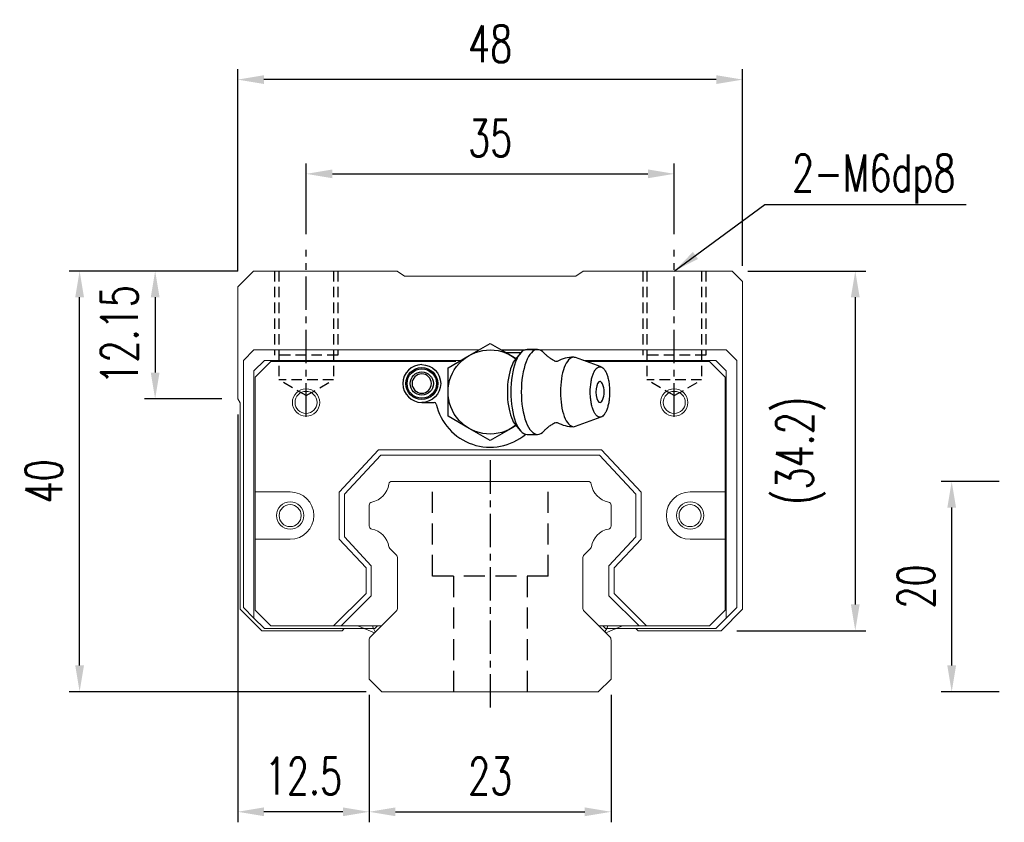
# Model space of a CAD drawing. Header units: millimetres. Extents: x 1 to 262, y 61 to 167.
# Tile 1 of 51: x 1 to 95, y 67 to 143. Entities that reach past the tile are written whole.
import ezdxf

# ---------------------------------------------------------------- set-up
doc = ezdxf.new("R2010")
doc.units = ezdxf.units.MM
doc.header["$PDSIZE"] = -1
doc.linetypes.add('CENTER', pattern=[10.16, 6.35, -1.27, 1.27, -1.27])
doc.linetypes.add('DASHED', pattern=[0.75, 0.5, -0.25])
for name, color, linetype in [('2', 7, 'Continuous'), ('CL', 1, 'CENTER'), ('DIM', 4, 'Continuous'), ('HID', 2, 'DASHED'), ('OUT', 3, 'Continuous')]:
    doc.layers.add(name, color=color, linetype=linetype)
doc.styles.add('DIM-7', font='SIMPLEX.shx', dxfattribs={"width": 0.7, "bigfont": 'chineset.shx'})
doc.dimstyles.new('CNS', dxfattribs={"dimtxt": 3.5, "dimasz": 2.5, "dimexe": 1, "dimexo": 1.5, "dimgap": 0.09, "dimtad": 0, "dimdsep": 46, "dimtxsty": 'DIM-7', "dimcen": 0.09, "dimclrd": 4, "dimclre": 4, "dimclrt": 4, "dimadec": 0, "dimazin": 0, "dimtfac": 1, "dimtix": 1, "dimtmove": 2, "dimatfit": 3, "dimfxl": 1, "dimtvp": 0.971429, "dimtolj": 1, "dimarcsym": 0})

# ---------------------------------------------------------------- blocks, each defined once
blk = doc.blocks.new('*D36')
at = {"layer": 'DEFPOINTS', "color": 0}
for p in [(89.659, 99.318), (95.657, 99.318), (95.657, 79.318)]:
    blk.add_point(p, dxfattribs=at)
at = {"layer": 'DIM', "color": 7, "lineweight": -2}
for p, q in [((94.157, 99.318), (88.659, 99.318)), ((89.659, 81.818), (89.659, 96.818)), ((94.157, 79.318), (88.659, 79.318))]:
    blk.add_line(p, q, dxfattribs=at)
at = {"layer": 'DIM', "color": 7}
for points in [[(89.242, 96.818), (90.076, 96.818), (89.659, 99.318)], [(89.242, 81.818), (90.076, 81.818), (89.659, 79.318)]]:
    blk.add_solid(points, dxfattribs=at)
at = {"layer": 'DIM', "color": 7, "insert": (86.259, 89.318), "char_height": 3.5, "attachment_point": 5, "rotation": 90, "style": 'DIM-7'}
blk.add_mtext('\\A1;20', dxfattribs=at)
blk = doc.blocks.new('*D43')
at = {"layer": 'DEFPOINTS', "color": 0}
for p in [(21.778, 137.518), (69.778, 118.318), (21.778, 117.818)]:
    blk.add_point(p, dxfattribs=at)
at = {"layer": 'DIM', "color": 7, "lineweight": -2}
for p, q in [((21.778, 119.318), (21.778, 138.518)), ((69.778, 119.818), (69.778, 138.518)), ((67.278, 137.518), (24.278, 137.518))]:
    blk.add_line(p, q, dxfattribs=at)
at = {"layer": 'DIM', "color": 7}
for points in [[(24.278, 137.935), (24.278, 137.102), (21.778, 137.518)], [(67.278, 137.935), (67.278, 137.102), (69.778, 137.518)]]:
    blk.add_solid(points, dxfattribs=at)
at = {"layer": 'DIM', "color": 7, "insert": (45.778, 140.918), "char_height": 3.5, "attachment_point": 5, "style": 'DIM-7'}
blk.add_mtext('\\A1;48', dxfattribs=at)
blk = doc.blocks.new('*D44')
at = {"layer": 'DEFPOINTS', "color": 0}
for p in [(23.278, 119.318), (13.931, 107.168), (21.778, 107.168)]:
    blk.add_point(p, dxfattribs=at)
at = {"layer": 'DIM', "color": 7, "lineweight": -2}
for p, q in [((21.778, 119.318), (12.931, 119.318)), ((13.931, 116.818), (13.931, 109.668)), ((20.278, 107.168), (12.931, 107.168))]:
    blk.add_line(p, q, dxfattribs=at)
at = {"layer": 'DIM', "color": 7}
for points in [[(13.515, 116.818), (14.348, 116.818), (13.931, 119.318)], [(13.515, 109.668), (14.348, 109.668), (13.931, 107.168)]]:
    blk.add_solid(points, dxfattribs=at)
at = {"layer": 'DIM', "color": 7, "insert": (10.531, 113.243), "char_height": 3.5, "attachment_point": 5, "rotation": 90, "style": 'DIM-7'}
blk.add_mtext('\\A1;12.15', dxfattribs=at)
blk = doc.blocks.new('*D45')
at = {"layer": 'DEFPOINTS', "color": 0}
for p in [(34.278, 80.518), (57.278, 80.518), (57.278, 67.899)]:
    blk.add_point(p, dxfattribs=at)
at = {"layer": 'DIM', "color": 7, "lineweight": -2}
for p, q in [((34.278, 79.018), (34.278, 66.899)), ((57.278, 79.018), (57.278, 66.899)), ((36.778, 67.899), (54.778, 67.899))]:
    blk.add_line(p, q, dxfattribs=at)
at = {"layer": 'DIM', "color": 7}
for points in [[(36.778, 68.316), (36.778, 67.483), (34.278, 67.899)], [(54.778, 68.316), (54.778, 67.483), (57.278, 67.899)]]:
    blk.add_solid(points, dxfattribs=at)
at = {"layer": 'DIM', "color": 7, "insert": (45.778, 71.299), "char_height": 3.5, "attachment_point": 5, "style": 'DIM-7'}
blk.add_mtext('\\A1;23', dxfattribs=at)
blk = doc.blocks.new('*D46')
at = {"layer": 'DEFPOINTS', "color": 0}
for p in [(21.778, 107.168), (34.278, 80.518), (21.778, 67.899)]:
    blk.add_point(p, dxfattribs=at)
at = {"layer": 'DIM', "color": 7, "lineweight": -2}
for p, q in [((21.778, 105.668), (21.778, 66.899)), ((34.278, 79.018), (34.278, 66.899)), ((31.778, 67.899), (24.278, 67.899))]:
    blk.add_line(p, q, dxfattribs=at)
at = {"layer": 'DIM', "color": 7}
for points in [[(24.278, 68.316), (24.278, 67.483), (21.778, 67.899)], [(31.778, 68.316), (31.778, 67.483), (34.278, 67.899)]]:
    blk.add_solid(points, dxfattribs=at)
at = {"layer": 'DIM', "color": 7, "insert": (28.028, 71.299), "char_height": 3.5, "attachment_point": 5, "style": 'DIM-7'}
blk.add_mtext('\\A1;12.5', dxfattribs=at)
blk = doc.blocks.new('*D47')
at = {"layer": 'DEFPOINTS', "color": 0}
for p in [(63.285, 128.557), (28.285, 121.318), (63.285, 121.318)]:
    blk.add_point(p, dxfattribs=at)
at = {"layer": 'DIM', "color": 7, "lineweight": -2}
for p, q in [((28.285, 122.818), (28.285, 129.557)), ((63.285, 122.818), (63.285, 129.557)), ((30.785, 128.557), (60.785, 128.557))]:
    blk.add_line(p, q, dxfattribs=at)
at = {"layer": 'DIM', "color": 7}
for points in [[(30.785, 128.974), (30.785, 128.14), (28.285, 128.557)], [(60.785, 128.974), (60.785, 128.14), (63.285, 128.557)]]:
    blk.add_solid(points, dxfattribs=at)
at = {"layer": 'DIM', "color": 7, "insert": (45.785, 131.957), "char_height": 3.5, "attachment_point": 5, "style": 'DIM-7'}
blk.add_mtext('\\A1;35', dxfattribs=at)
blk = doc.blocks.new('*D48')
at = {"layer": 'DEFPOINTS', "color": 0}
for p in [(68.778, 119.318), (67.728, 85.118), (80.493, 85.118)]:
    blk.add_point(p, dxfattribs=at)
at = {"layer": 'DIM', "color": 7, "lineweight": -2}
for p, q in [((70.278, 119.318), (81.493, 119.318)), ((80.493, 116.818), (80.493, 87.618)), ((69.228, 85.118), (81.493, 85.118))]:
    blk.add_line(p, q, dxfattribs=at)
at = {"layer": 'DIM', "color": 7}
for points in [[(80.076, 116.818), (80.909, 116.818), (80.493, 119.318)], [(80.076, 87.618), (80.909, 87.618), (80.493, 85.118)]]:
    blk.add_solid(points, dxfattribs=at)
at = {"layer": 'DIM', "color": 7, "insert": (75.312, 102.218), "char_height": 3.5, "attachment_point": 5, "rotation": 90, "style": 'DIM-7'}
blk.add_mtext('\\A1;(34.2)', dxfattribs=at)
blk = doc.blocks.new('*D49')
at = {"layer": 'DEFPOINTS', "color": 0}
for p in [(6.749, 119.318), (23.278, 119.318), (35.492, 79.318)]:
    blk.add_point(p, dxfattribs=at)
at = {"layer": 'DIM', "color": 7, "lineweight": -2}
for p, q in [((21.778, 119.318), (5.749, 119.318)), ((6.749, 81.818), (6.749, 116.818)), ((33.992, 79.318), (5.749, 79.318))]:
    blk.add_line(p, q, dxfattribs=at)
at = {"layer": 'DIM', "color": 7}
for points in [[(6.333, 116.818), (7.166, 116.818), (6.749, 119.318)], [(6.333, 81.818), (7.166, 81.818), (6.749, 79.318)]]:
    blk.add_solid(points, dxfattribs=at)
at = {"layer": 'DIM', "color": 7, "insert": (3.349, 99.318), "char_height": 3.5, "attachment_point": 5, "rotation": 90, "style": 'DIM-7'}
blk.add_mtext('\\A1;40', dxfattribs=at)

msp = doc.modelspace()

# ---------------------------------------------------------------- linework, layer by layer
at = {"layer": '2', "color": 0, "linetype": 'Continuous'}
for p, q in [((43.778, 111.282), (45.778, 112.437)), ((45.778, 112.437), (47.778, 111.282)), ((46.849, 111.818), (49.123, 111.818)), ((47.282, 111.568), (48.713, 111.568)), ((48.64, 111.491), (48.184, 110.949)), ((50.286, 111.859), (49.285, 111.859)), ((41.778, 110.127), (43.778, 111.282)), ((47.778, 111.282), (48.24, 111.015)), ((56.347, 110.194), (53.901, 111.085)), ((41.778, 107.818), (41.778, 110.127)), ((41.778, 105.509), (41.778, 107.818)), ((39.278, 106.818), (40.461, 106.818)), ((43.778, 104.354), (41.778, 105.509)), ((53.901, 104.551), (56.347, 105.442)), ((45.778, 103.199), (43.778, 104.354)), ((47.778, 104.354), (45.778, 103.199)), ((48.24, 104.621), (47.778, 104.354)), ((48.184, 104.687), (48.64, 104.145)), ((49.285, 103.777), (50.286, 103.777))]:
    msp.add_line(p, q, dxfattribs=at)
at = {"layer": '2', "color": 0, "linetype": 'Continuous', "extrusion": (0, 0, -1)}
for centre, radius, start, end in [((-45.778, 107.818), 4, 232.1994, 127.85546), ((-39.278, 108.618), 1.515, 270, 90), ((-39.278, 108.618), 1.4, 270, 90), ((-39.278, 108.618), 1.1, 270, 90), ((-39.278, 108.618), 1.8, 90, 270), ((-39.278, 108.618), 1.515, 90, 270), ((-39.278, 108.618), 1.4, 90, 270), ((-39.278, 108.618), 1.1, 90, 270)]:
    msp.add_arc(centre, radius, start, end, dxfattribs=at)
at = {"layer": '2', "color": 0, "linetype": 'Continuous'}
for centre, radius, start, end in [((53.723, 107.818), 3.3, 90, 118.26666), ((39.278, 108.618), 1.8, 90, 270), ((39.278, 108.618), 0.918, 90, 270), ((39.278, 108.618), 0.918, 270, 90), ((54.817, 107.818), 1.817, 334.63704, 25.36296), ((40.461, 106.618), 0.2, 12.71981, 90), ((45.778, 107.818), 5.25, 192.71981, 310.13982), ((53.723, 107.818), 3.3, 241.72374, 269.99834)]:
    msp.add_arc(centre, radius, start, end, dxfattribs=at)
for start_param, end_param in [(0, 3.820667), (5.604012, 6.283185)]:
    msp.add_ellipse((56.218, 107.818), major_axis=(0, 1), ratio=0.382683, start_param=start_param, end_param=end_param, dxfattribs=at)
for points, knots in [([(49.285, 111.859), (48.88, 111.859), (48.478, 111.424), (47.905, 109.927), (47.738, 108.876), (47.738, 107.818)], [0, 0, 0, 0, 0.5, 0.5, 1, 1, 1, 1]), ([(50.892, 111.532), (50.701, 111.745), (50.494, 111.859), (49.881, 111.859), (49.479, 111.424), (48.906, 109.927), (48.739, 108.876), (48.739, 107.818)], [0, 0, 0, 0, 0.204178, 0.204178, 0.602089, 0.602089, 1, 1, 1, 1]), ([(51.976, 110.726), (51.877, 110.776), (51.676, 110.886), (51.405, 111.07), (51.171, 111.258), (51.003, 111.417), (50.924, 111.502), (50.895, 111.535)], [0, 0, 0, 0, 0.204358, 0.437474, 0.6573, 0.86349, 1, 1, 1, 1]), ([(48.188, 110.95), (48.045, 110.78), (47.913, 110.545), (47.558, 109.616), (47.416, 108.72), (47.416, 107.818)], [0, 0, 0, 0, 0.313305, 0.313305, 1, 1, 1, 1]), ([(52.158, 110.723), (52.159, 110.723), (52.158, 110.724), (52.114, 110.706), (52.04, 110.703), (51.984, 110.72), (51.979, 110.722), (51.979, 110.723)], [0, 0, 0, 0, 0.073316, 0.326317, 0.616884, 0.887048, 1, 1, 1, 1]), ([(53.898, 111.085), (53.84, 111.107), (53.782, 111.118), (53.393, 111.118), (53.064, 110.762), (52.596, 109.54), (52.46, 108.682), (52.46, 107.818)], [0, 0, 0, 0, 0.081093, 0.081093, 0.540547, 0.540547, 1, 1, 1, 1]), ([(55.299, 107.818), (55.299, 107.661), (55.311, 107.347), (55.364, 106.894), (55.449, 106.476), (55.564, 106.11), (55.704, 105.81), (55.864, 105.586), (56.037, 105.449), (56.218, 105.402), (56.398, 105.449), (56.571, 105.586), (56.731, 105.81), (56.871, 106.11), (56.986, 106.476), (57.072, 106.894), (57.124, 107.347), (57.142, 107.818), (57.124, 108.289), (57.072, 108.742), (56.986, 109.16), (56.871, 109.526), (56.731, 109.826), (56.571, 110.05), (56.398, 110.187), (56.218, 110.233), (56.037, 110.187), (55.864, 110.05), (55.704, 109.826), (55.564, 109.526), (55.449, 109.16), (55.335, 108.605), (55.299, 108.131), (55.299, 107.818)], [0, 0, 0, 0, 0.031259, 0.062519, 0.093778, 0.125038, 0.156297, 0.187556, 0.218816, 0.250075, 0.281335, 0.312594, 0.343853, 0.375113, 0.406372, 0.437632, 0.468891, 0.500151, 0.53141, 0.562669, 0.593929, 0.625188, 0.656448, 0.687707, 0.718966, 0.750226, 0.781485, 0.812745, 0.844004, 0.875263, 0.906523, 0.937782, 1, 1, 1, 1]), ([(47.416, 107.818), (47.416, 106.916), (47.558, 106.02), (47.913, 105.091), (48.045, 104.856), (48.188, 104.686)], [0, 0, 0, 0, 0.686695, 0.686695, 1, 1, 1, 1]), ([(47.738, 107.818), (47.738, 106.76), (47.905, 105.708), (48.478, 104.212), (48.88, 103.777), (49.285, 103.777)], [0, 0, 0, 0, 0.5, 0.5, 1, 1, 1, 1]), ([(48.739, 107.818), (48.739, 106.76), (48.906, 105.708), (49.479, 104.212), (49.881, 103.777), (50.494, 103.777), (50.701, 103.891), (50.893, 104.105)], [0, 0, 0, 0, 0.397832, 0.397832, 0.795664, 0.795664, 1, 1, 1, 1]), ([(52.46, 107.818), (52.46, 106.954), (52.596, 106.095), (53.064, 104.874), (53.393, 104.518), (53.782, 104.518), (53.84, 104.529), (53.898, 104.551)], [0, 0, 0, 0, 0.459453, 0.459453, 0.918907, 0.918907, 1, 1, 1, 1]), ([(50.896, 104.102), (50.913, 104.121), (50.976, 104.193), (51.129, 104.34), (51.365, 104.536), (51.65, 104.734), (51.866, 104.854), (51.976, 104.91)], [0, 0, 0, 0, 0.085224, 0.298676, 0.52727, 0.772384, 1, 1, 1, 1]), ([(51.979, 104.913), (51.98, 104.914), (51.989, 104.918), (52.053, 104.934), (52.127, 104.928), (52.164, 104.909), (52.161, 104.911), (52.161, 104.911)], [0, 0, 0, 0, 0.154413, 0.419434, 0.743562, 0.992702, 1, 1, 1, 1])]:
    msp.add_open_spline(points, degree=3, knots=knots, dxfattribs=at)
at = {"layer": 'CL', "color": 0, "ltscale": 0.5}
for p, q in [((28.285, 105.467), (28.285, 121.318)), ((63.285, 105.467), (63.285, 121.318)), ((45.785, 101.318), (45.785, 77.318))]:
    msp.add_line(p, q, dxfattribs=at)
at = {"layer": 'HID', "color": 0, "ltscale": 2}
for p, q in [((25.285, 119.318), (25.285, 111.318)), ((25.685, 119.318), (25.685, 108.968)), ((30.885, 119.318), (30.885, 108.968)), ((31.285, 119.318), (31.285, 111.318)), ((60.285, 119.318), (60.285, 111.318)), ((60.685, 119.318), (60.685, 108.968)), ((65.885, 119.318), (65.885, 108.968)), ((66.285, 119.318), (66.285, 111.318)), ((31.285, 111.318), (25.285, 111.318)), ((66.285, 111.318), (60.285, 111.318)), ((28.285, 107.467), (25.685, 108.968)), ((30.885, 108.968), (25.685, 108.968)), ((28.285, 107.467), (30.885, 108.968)), ((63.285, 107.467), (60.685, 108.968)), ((65.885, 108.968), (60.685, 108.968)), ((63.285, 107.467), (65.885, 108.968))]:
    msp.add_line(p, q, dxfattribs=at)
at = {"layer": 'HID', "color": 0, "ltscale": 4}
for p, q in [((40.285, 90.318), (40.285, 99.318)), ((51.285, 90.318), (51.285, 99.318)), ((51.285, 90.318), (40.285, 90.318)), ((42.285, 90.318), (42.285, 79.318)), ((49.285, 90.318), (49.285, 79.318))]:
    msp.add_line(p, q, dxfattribs=at)
at = {"layer": 'OUT', "color": 0, "linetype": 'Continuous', "lineweight": 15}
for p, q in [((23.278, 119.318), (21.778, 117.818)), ((36.925, 119.318), (23.278, 119.318)), ((37.635, 118.818), (36.925, 119.318)), ((54.63, 119.318), (53.921, 118.818)), ((68.778, 119.318), (54.63, 119.318)), ((69.778, 118.318), (68.778, 119.318)), ((53.921, 118.818), (37.635, 118.818)), ((69.778, 87.168), (69.778, 118.318)), ((21.778, 117.818), (21.778, 113.818)), ((21.778, 113.818), (21.778, 107.168)), ((22.328, 110.818), (23.328, 111.818)), ((23.328, 111.818), (40.528, 111.818)), ((40.528, 111.818), (44.706, 111.818)), ((45.775, 111.818), (45.78, 111.818)), ((46.849, 111.818), (51.028, 111.818)), ((51.028, 111.818), (68.228, 111.818)), ((68.228, 111.818), (69.228, 110.818)), ((22.328, 87.318), (22.328, 110.818)), ((24.328, 110.818), (23.328, 109.818)), ((23.428, 109.218), (24.928, 110.718)), ((40.528, 110.818), (24.328, 110.818)), ((24.928, 110.718), (40.528, 110.718)), ((40.528, 110.818), (42.974, 110.818)), ((40.528, 110.718), (42.528, 110.718)), ((67.228, 110.818), (54.634, 110.818)), ((54.909, 110.718), (66.628, 110.718)), ((66.628, 110.718), (68.128, 109.218)), ((68.228, 109.818), (67.228, 110.818)), ((69.228, 110.818), (69.228, 87.318)), ((23.328, 109.818), (23.328, 86.318)), ((68.228, 86.318), (68.228, 109.818)), ((23.428, 98.318), (23.428, 109.218)), ((68.128, 109.218), (68.128, 98.318)), ((21.778, 107.168), (22.028, 106.794)), ((22.028, 106.794), (22.028, 87.168)), ((31.428, 98.298), (35.176, 102.318)), ((35.176, 102.318), (56.38, 102.318)), ((56.38, 102.318), (60.128, 98.298)), ((35.393, 101.818), (31.928, 98.102)), ((56.162, 101.818), (35.393, 101.818)), ((59.628, 98.102), (56.162, 101.818)), ((36.454, 99.318), (55.101, 99.318)), ((26.766, 98.318), (23.428, 98.318)), ((23.428, 93.818), (23.428, 98.318)), ((31.428, 93.837), (31.428, 98.298)), ((60.128, 98.298), (60.128, 93.837)), ((68.128, 98.318), (64.789, 98.318)), ((68.128, 98.318), (68.128, 93.818)), ((31.928, 98.102), (31.928, 94.034)), ((59.628, 94.034), (59.628, 98.102)), ((34.278, 95.077), (34.278, 97.058)), ((57.278, 97.058), (57.278, 95.077)), ((23.428, 93.818), (26.766, 93.818)), ((23.428, 87.068), (23.428, 93.818)), ((33.978, 91.102), (31.428, 93.837)), ((31.928, 94.034), (34.478, 91.299)), ((57.078, 91.299), (59.628, 94.034)), ((60.128, 93.837), (57.578, 91.102)), ((64.789, 93.818), (68.128, 93.818)), ((68.128, 93.818), (68.128, 87.068)), ((36.831, 92.344), (36.237, 92.938)), ((55.318, 92.938), (54.724, 92.344)), ((36.978, 87.325), (36.978, 91.991)), ((54.578, 91.991), (54.578, 87.325)), ((33.978, 88.643), (33.978, 91.102)), ((34.478, 91.299), (34.478, 88.436)), ((57.078, 88.436), (57.078, 91.299)), ((57.578, 91.102), (57.578, 88.643)), ((30.902, 85.568), (33.978, 88.643)), ((34.478, 88.436), (31.609, 85.568)), ((59.946, 85.568), (57.078, 88.436)), ((57.578, 88.643), (60.653, 85.568)), ((22.028, 87.168), (24.078, 85.118)), ((23.328, 86.318), (22.328, 87.318)), ((24.928, 85.568), (23.428, 87.068)), ((68.128, 87.068), (66.628, 85.568)), ((67.728, 85.118), (69.778, 87.168)), ((69.228, 87.318), (68.228, 86.318)), ((23.328, 86.318), (24.328, 85.318)), ((34.424, 84.564), (36.831, 86.971)), ((54.724, 86.972), (57.131, 84.564)), ((67.228, 85.318), (68.228, 86.318)), ((24.328, 85.318), (34.824, 85.318)), ((30.902, 85.568), (24.928, 85.568)), ((35.428, 85.568), (30.902, 85.568)), ((35.428, 85.568), (31.609, 85.568)), ((31.716, 85.118), (31.916, 85.318)), ((33.186, 85.568), (34.783, 84.923)), ((34.859, 84.999), (34.658, 85.39)), ((35.074, 85.568), (34.824, 85.318)), ((60.653, 85.568), (56.128, 85.568)), ((59.946, 85.568), (56.128, 85.568)), ((56.731, 85.318), (56.481, 85.568)), ((56.697, 84.999), (56.897, 85.39)), ((56.731, 85.318), (67.228, 85.318)), ((58.369, 85.568), (56.772, 84.923)), ((59.64, 85.318), (59.84, 85.118)), ((66.628, 85.568), (60.653, 85.568)), ((24.078, 85.118), (31.716, 85.118)), ((59.84, 85.118), (67.728, 85.118)), ((34.278, 80.518), (34.278, 84.211)), ((57.278, 84.211), (57.278, 80.518)), ((35.492, 79.318), (34.278, 80.518)), ((57.278, 80.518), (56.063, 79.318)), ((56.078, 79.318), (35.492, 79.318))]:
    msp.add_line(p, q, dxfattribs=at)
at = {"layer": 'OUT', "color": 0, "linetype": 'Continuous', "lineweight": 15, "flags": 128}
for points in [[(34.658, 85.39), (34.629, 85.479), (34.628, 85.568)], [(56.897, 85.39), (56.927, 85.479), (56.928, 85.568)]]:
    msp.add_lwpolyline(points, dxfattribs=at)
at = {"layer": 'OUT', "color": 0, "linetype": 'Continuous', "lineweight": 15}
for centre, radius in [((28.278, 106.818), 1.3), ((28.278, 106.818), 1.05), ((63.278, 106.818), 1.3), ((63.278, 106.818), 1.05), ((26.766, 96.068), 1.3), ((64.789, 96.068), 1.3), ((26.766, 96.068), 1.05), ((64.789, 96.068), 1.05)]:
    msp.add_circle(centre, radius, dxfattribs=at)
for centre, radius, start, end in [((36.454, 99.018), 0.3, 90, 171.61737), ((55.101, 99.018), 0.3, 8.38263, 90), ((26.766, 96.068), 2.25, 270, 90), ((34.135, 99.36), 2.044, 280.87121, 351.61737), ((57.42, 99.36), 2.044, 188.38263, 259.12879), ((64.789, 96.068), 2.25, 90, 270), ((34.578, 97.058), 0.3, 100.87121, 180.00001), ((56.978, 97.058), 0.3, 359.99999, 79.12879), ((34.578, 95.077), 0.3, 179.99999, 259.12866), ((34.135, 92.775), 2.044, 9.2089, 79.12866), ((57.42, 92.775), 2.044, 100.87134, 170.79109), ((56.978, 95.077), 0.3, 280.87134, 0.00001), ((36.449, 93.151), 0.3, 189.20891, 225), ((55.106, 93.151), 0.3, 315, 350.79109), ((36.478, 91.991), 0.5, 0, 45), ((55.078, 91.991), 0.5, 135, 180.00001), ((36.478, 87.325), 0.5, 315, 360), ((55.078, 87.325), 0.5, 179.99999, 225), ((34.778, 84.211), 0.5, 135, 180.00001), ((56.778, 84.211), 0.5, 360, 45)]:
    msp.add_arc(centre, radius, start, end, dxfattribs=at)

# ---------------------------------------------------------------- texts
at = {"layer": 'DIM', "color": 0, "insert": (74.48, 125.723), "char_height": 3.5, "attachment_point": 7, "style": 'DIM-7'}
msp.add_mtext('\\A1;2-M6dp8', dxfattribs=at)

# ---------------------------------------------------------------- dimensions: what is measured, and where the dimension line sits
at = {"layer": 'DIM', "color": 0}
for base, p1, p2, picture, middle in [((21.778, 137.518), (69.778, 118.318), (21.778, 117.818), '*D43', (45.778, 140.918)), ((63.285, 128.557), (28.285, 121.318), (63.285, 121.318), '*D47', (45.785, 131.957)), ((21.778, 67.899), (34.278, 80.518), (21.778, 107.168), '*D46', (28.028, 71.299)), ((57.278, 67.899), (34.278, 80.518), (57.278, 80.518), '*D45', (45.778, 71.299))]:
    dim = msp.add_linear_dim(base=base, p1=p1, p2=p2, dimstyle='CNS', override={"dimclrd": 7, "dimclre": 7, "dimclrt": 7}, dxfattribs=at)
    dim.commit()
    dim.dimension.update_dxf_attribs({"geometry": picture, "text_midpoint": middle})
for base, p1, p2, picture, middle in [((6.749, 119.318), (35.492, 79.318), (23.278, 119.318), '*D49', (3.349, 99.318)), ((13.931, 107.168), (23.278, 119.318), (21.778, 107.168), '*D44', (10.531, 113.243)), ((89.659, 99.318), (95.657, 79.318), (95.657, 99.318), '*D36', (86.259, 89.318))]:
    dim = msp.add_linear_dim(base=base, p1=p1, p2=p2, angle=90, dimstyle='CNS', override={"dimclrd": 7, "dimclre": 7, "dimclrt": 7}, dxfattribs=at)
    dim.commit()
    dim.dimension.update_dxf_attribs({"geometry": picture, "text_midpoint": middle})
dim = msp.add_linear_dim(base=(80.493, 85.118), p1=(68.778, 119.318), p2=(67.728, 85.118), angle=90, text='(<>)', dimstyle='CNS', override={"dimclrd": 7, "dimclre": 7, "dimclrt": 7}, dxfattribs=at)
dim.commit()
dim.dimension.update_dxf_attribs({"geometry": '*D48', "text_midpoint": (75.312, 102.218)})

# ---------------------------------------------------------------- leaders
at = {"layer": 'DIM', "color": 0, "annotation_type": 0, "has_hookline": 1, "hookline_direction": 0, "text_width": 16.567}
msp.add_leader([(63.285, 119.318), (71.89, 125.633), (74.39, 125.633)], dimstyle='CNS', override={"dimgap": 0.09, "dimtad": 1, "dimclrd": 7}, dxfattribs=at)

doc.saveas('drawing.dxf')
